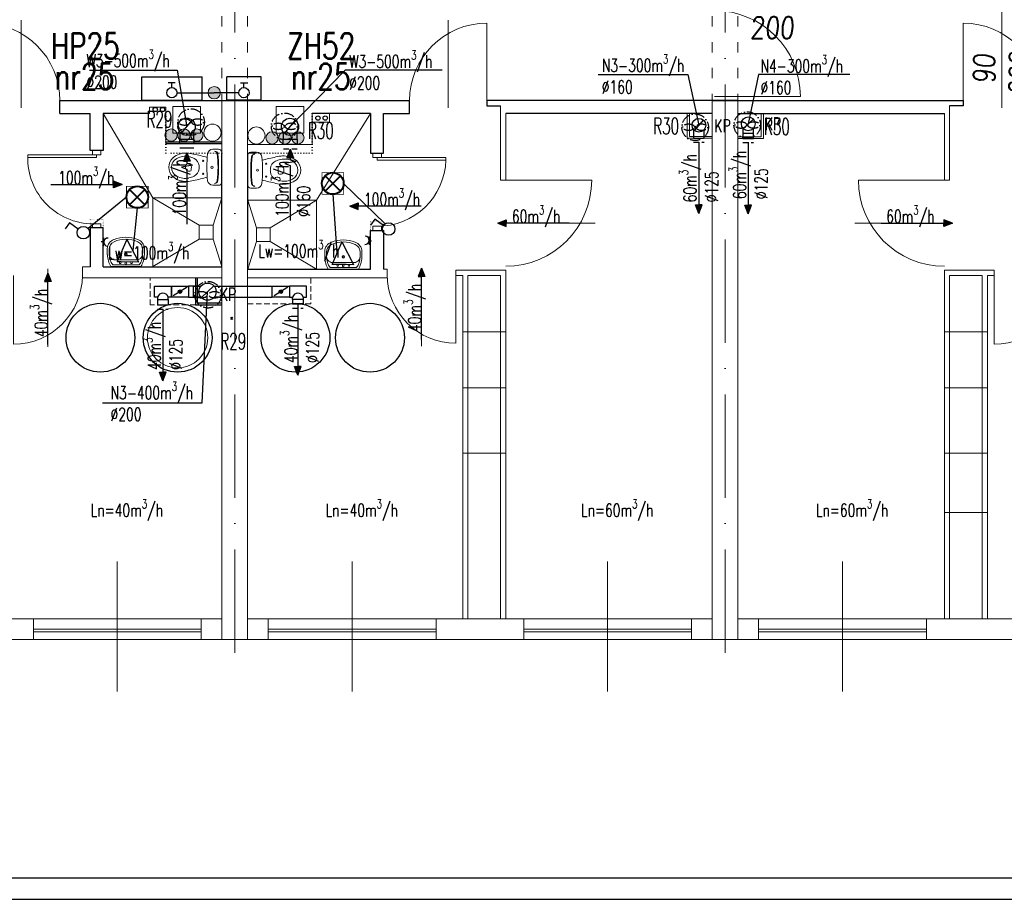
# Model space of a CAD drawing. Header units: millimetres. Extents: x -6513 to 30474, y -6915 to 65597.
# Tile 177 of 256: x 3843 to 4987, y 18756 to 19778. Entities that reach past the tile are written whole.
import ezdxf

# ---------------------------------------------------------------- set-up
doc = ezdxf.new("R2010")
doc.units = ezdxf.units.MM
for name, pattern in [('ACAD_ISO03W100', [30, 12, -18]), ('ACAD_ISO10W100', [18, 12, -3, 0, -3]), ('DASHED', [19.05, 12.7, -6.35]), ('DOT', [6.35, 0, -6.35])]:
    doc.linetypes.add(name, pattern=pattern)
doc.layers.get('0').update_dxf_attribs({"color": 8})
for name, color, linetype, lineweight in [('A_cienka', 8, 'Continuous', 5), ('A_linia przekroj', 8, 'Continuous', 25), ('A_osie', 8, 'ACAD_ISO10W100', 5), ('A_przerywana', 8, 'ACAD_ISO03W100', 5), ('A_widok', 8, 'Continuous', 13), ('CH-KS-WEWN-ISTN-PION-NR', 8, 'Continuous', 20), ('CH-KS-WEWN-PION', 8, 'Continuous', 20), ('CH-KS-WEWN-PION-NR', 8, 'Continuous', 25), ('CH-W-WEWN-INOX-PION', 8, 'Continuous', 20), ('CH-W-WEWN-INOX-PION-NR', 8, 'Continuous', 25), ('CH-W-WEWN-PPOŻ-PION', 8, 'Continuous', 20), ('CH-W-WEWN-PPOŻ-WEWN-HP-NR', 8, 'Continuous', 25), ('CH-W-WEWN-PPOŻ-WEWN-HP-SZAFKA', 8, 'Continuous', 25), ('cieńkie', 8, 'Continuous', 9), ('DB-WM-nawiew-opis', 8, 'Continuous', 25), ('DB-WM-nawiew-opis-odnośnik', 8, 'Continuous', 30), ('DB-WM-wywiew-opis', 8, 'Continuous', 25), ('DB-WM-wywiew-opis-odnośnik', 8, 'Continuous', 30), ('DB_WM_nawiew', 8, 'Continuous', 30), ('DB_WM_wywiew', 8, 'Continuous', 30), ('DB_WM_ścianka nowa', 8, 'Continuous', 25), ('E_gniazda wtykowe', 1, 'Continuous', 30), ('E_oświetlenie', 1, 'Continuous', 30), ('E_technologia', 1, 'ACAD_ISO10W100', 30), ('noew ściany archwig', 8, 'Continuous', 9), ('R-TABELKA', 8, 'Continuous', 25), ('snitarne archwig nowe', 8, 'Continuous', 9), ('Stolarka ARCHWIG', 8, 'Continuous', 5), ('widokowe ARCHWIG', 8, 'Continuous', 5), ('wyburzenia', 8, 'DOT', 20), ('Ściany ARCHWIG', 8, 'Continuous', 30)]:
    doc.layers.add(name, color=color, linetype=linetype, lineweight=lineweight)
doc.layers.add('A_obudowy', color=8, linetype='Continuous')
doc.layers.add('DB_WM_nawiew-opis', color=8, linetype='Continuous')
doc.styles.add('ROMANSS', font='romans.shx', dxfattribs={"width": 0.8, "oblique": 5})
doc.styles.add('SIMPLEX7', font='SIMPLEX.SHX', dxfattribs={"width": 0.75, "oblique": 10})
doc.styles.add('SIMPLEXD', font='SIMPLEX.SHX', dxfattribs={"width": 0.6})
doc.styles.get("Standard").update_dxf_attribs({"font": 'txt.shx', "width": 0.9})

# ---------------------------------------------------------------- blocks, each defined once
blk = doc.blocks.new('drzwi schem')
at = {"color": 252, "ltscale": 10}
blk.add_line((0.5, -0.093), (0.5, 1.04), dxfattribs=at)
at = {"color": 252}
blk.add_line((0, 0), (0, 1), dxfattribs=at)
blk.add_arc((0, 0), 1, 0, 90, dxfattribs=at)
blk = doc.blocks.new('klop oli 2')
at = {"layer": 'snitarne archwig nowe', "color": 252}
for p, q in [((0, 17.2), (0, 0)), ((3.8, 20.9), (10.5, 20.9)), ((0, -17.2), (0, 0)), ((3.8, 0), (3.8, 1)), ((3.8, 0), (3.8, -1)), ((38.9, 4.5), (37, 4.5)), ((38.9, -4.5), (37, -4.5)), ((3.8, -20.9), (10.5, -20.9))]:
    blk.add_line(p, q, dxfattribs=at)
for centre, radius in [((11.5, 0), 1.27), ((11.5, 0), 1.27), ((21.6, 7.5), 0.706), ((21.6, -7.5), 0.706)]:
    blk.add_circle(centre, radius, dxfattribs=at)
for centre, radius, start, end in [((3.8, 17.2), 3.76, 90, 180), ((144.9, 0), 141.2, 173.7281, 180), ((144.9, 0), 140.5, 173.6694, 180), ((8.4, 15), 3.76, 90, 173.7281), ((9, 15.1), 3.76, 100.2428, 173.7859), ((10.5, 14.9), 6.02, 6.7931, 90), ((-114.7, 0), 132.1, 0, 6.7931), ((80, -215.2), 235.3, 101.5744, 105.544), ((43.1, -10.6), 23.5, 101.6195, 117.4027), ((44.8, -39.8), 56.5, 94.3794, 102.2907), ((42.4, -7.4), 20.3, 60.8839, 101.6195), ((41.4, -8), 24.5, 51.2869, 92.3028), ((144.9, 0), 141.2, 180, 186.2719), ((144.9, 0), 140.5, 180, 186.3306), ((-114.7, 0), 132.1, 353.2069, 0), ((43.3, 0), 16.9, 173.7581, 180), ((43.3, 0), 16.9, 180, 186.2419), ((37.3, 0.7), 10.9, 117.4027, 173.7581), ((63.6, 0), 28.2, 173.3508, 180), ((63.6, 0), 28.2, 180, 186.6492), ((37, 3.1), 1.41, 90, 173.3508), ((38.9, 1.7), 2.82, 36.8699, 90), ((36.6, 0), 5.65, 0, 36.8699), ((36.6, 0), 5.65, 323.1301, 0), ((46.6, 0), 11.8, 0, 60.8839), ((46.6, 0), 11.8, 299.1161, 0), ((46.6, 0), 15.1, 0, 47.5638), ((46.6, 0), 15.1, 312.4362, 0), ((37.3, -0.7), 10.9, 186.2419, 242.5973), ((43.1, 10.6), 23.5, 242.5973, 258.3805), ((37, -3.1), 1.41, 186.6492, 270), ((42.4, 7.4), 20.3, 258.3805, 299.1161), ((38.9, -1.7), 2.82, 270, 323.1301), ((41.4, 8), 24.5, 267.6972, 308.7131), ((3.8, -17.2), 3.76, 180, 270), ((8.4, -15), 3.76, 186.2719, 270), ((9, -15.1), 3.76, 186.2141, 259.7572), ((10.5, -14.9), 6.02, 270, 353.2069), ((80, 215.2), 235.3, 254.456, 258.4256), ((44.8, 39.8), 56.5, 257.7093, 265.6206)]:
    blk.add_arc(centre, radius, start, end, dxfattribs=at)
blk = doc.blocks.new('umywalka oli2')
at = {"layer": 'snitarne archwig nowe', "color": 252}
for p, q in [((0, 17.6), (0, 0)), ((2, 15.4), (2, 0)), ((20.9, 21.6), (13.7, 21.6)), ((0, 0), (0, -17.6)), ((2, 0), (2, -15.4)), ((7.9, 0), (7.9, 10.8)), ((7.9, -10.8), (7.9, 0)), ((13.7, -21.6), (20.9, -21.6))]:
    blk.add_line(p, q, dxfattribs=at)
for centre, radius in [((4.1, 0), 1.11), ((4.5, 6.6), 0.994), ((14.5, 0), 1.48), ((14.5, 0), 0.946), ((4.5, -6.6), 0.994)]:
    blk.add_circle(centre, radius, dxfattribs=at)
for centre, radius, start, end in [((15.6, -9.9), 31.5, 93.3155, 119.5931), ((14.2, -1.1), 20.5, 88.5847, 126.5008), ((15.3, 12), 7.48, 91.7023, 188.8292), ((17.3, -1.9), 21.5, 82.9063, 97.0937), ((20.4, 10.2), 9.2, 23.1986, 92.7468), ((20.2, 9.5), 12.2, 20.9395, 86.4287), ((-1.2, 0), 33.1, 360, 24.6987), ((-3.2, 0), 37.4, 360, 21.6896), ((-1.2, 0), 33.1, 335.3013, 0), ((-3.2, 0), 37.4, 338.3104, 0), ((15.3, -12), 7.48, 171.1708, 268.2977), ((15.6, 9.9), 31.5, 240.4069, 266.6845), ((14.2, 1.1), 20.5, 233.4992, 271.4153), ((17.3, 1.9), 21.5, 262.9063, 277.0937), ((20.4, -10.2), 9.2, 267.2532, 336.8014), ((20.2, -9.5), 12.2, 273.5713, 339.0605)]:
    blk.add_arc(centre, radius, start, end, dxfattribs=at)
blk = doc.blocks.new('A$C620C4C60')
at = {"layer": 'DB-WM-wywiew-opis-odnośnik'}
h = blk.add_hatch(color=256, dxfattribs=at)
h.paths.add_polyline_path([(0, 0), (9.8, 3.9), (9.8, 0)])
h.paths.add_polyline_path([(9.8, 0), (9.8, -3.9), (0, 0)])
at = {"layer": 'DB-WM-wywiew-opis-odnośnik', "flags": 128}
for points in [[(0, 0), (9.8, 3.9), (9.8, 0)], [(0, 0), (12.1, 0)], [(0, 0), (9.8, -3.9), (9.8, 0)], [(12.1, 0), (14.4, -6.5), (16.6, 6.4), (18.9, 0)], [(18.9, 0), (82.9, 0)]]:
    blk.add_lwpolyline(points, dxfattribs=at)
blk = doc.blocks.new('A$C2355049C')
at = {"layer": 'DB-WM-nawiew-opis-odnośnik'}
h = blk.add_hatch(color=256, dxfattribs=at)
h.paths.add_polyline_path([(0, -9.8), (3.9, -9.8), (0, 0)])
h.paths.add_polyline_path([(0, 0), (-3.9, -9.8), (0, -9.8)])
at = {"layer": 'DB-WM-nawiew-opis-odnośnik', "flags": 128}
for points in [[(0, 0), (-3.9, -9.8), (0, -9.8)], [(0, -82.9), (0, 0)], [(0, 0), (3.9, -9.8), (0, -9.8)]]:
    blk.add_lwpolyline(points, dxfattribs=at)
blk = doc.blocks.new('gw1')
at = {"layer": 'E_gniazda wtykowe'}
for p, q in [((99083.8, 55833.1), (99083.8, 55845.4)), ((99083.8, 55839.3), (99080.1, 55839.3))]:
    blk.add_line(p, q, dxfattribs=at)
blk.add_arc((99089.8, 55839), 6.04, 87.7958, 267.7958, dxfattribs=at)
blk = doc.blocks.new('raster')
at = {"layer": 'E_oświetlenie', "lineweight": 40}
for p, q in [((-21.2, 21.2), (21.2, -21.2)), ((21.2, 21.2), (-21.2, -21.2))]:
    blk.add_line(p, q, dxfattribs=at)
at = {"layer": 'E_oświetlenie', "const_width": 2}
blk.add_lwpolyline([(-30, -30), (30, -30), (30, 30), (-30, 30)], close=True, dxfattribs=at)
at = {"layer": 'E_oświetlenie', "lineweight": 40}
blk.add_circle((0, 0), 30, dxfattribs=at)

msp = doc.modelspace()

# ---------------------------------------------------------------- hatches: boundary and pattern name
at = {"layer": 'CH-W-WEWN-INOX-PION'}
h = msp.add_hatch(color=256, dxfattribs=at)
h.paths.add_polyline_path([(4018.489, 19636.324, 0.41806339), (4025.76, 19643.5, 0.41806339), (4018.489, 19650.676)])
h.paths.add_polyline_path([(4018.489, 19650.676, 0.41037418), (4011.407, 19643.5, 0.41037418), (4018.489, 19636.324)])
h = msp.add_hatch(color=256, dxfattribs=at)
h.paths.add_polyline_path([(4033.489, 19636.324, 0.41806339), (4040.76, 19643.5, 0.41806339), (4033.489, 19650.676)])
h.paths.add_polyline_path([(4033.489, 19650.676, 0.41037418), (4026.407, 19643.5, 0.41037418), (4033.489, 19636.324)])
h = msp.add_hatch(color=256, dxfattribs=at)
h.paths.add_polyline_path([(4048.489, 19636.324, 0.41806339), (4055.76, 19643.5, 0.41806339), (4048.489, 19650.676)])
h.paths.add_polyline_path([(4048.489, 19650.676, 0.41037418), (4041.407, 19643.5, 0.41037418), (4048.489, 19636.324)])
h = msp.add_hatch(color=256, dxfattribs=at)
h.paths.add_polyline_path([(4136.038, 19633.091, -0.41806339), (4128.767, 19640.267, -0.41806339), (4136.038, 19647.442)])
h.paths.add_polyline_path([(4136.038, 19647.442, -0.41037418), (4143.12, 19640.267, -0.41037418), (4136.038, 19633.091)])
h = msp.add_hatch(color=256, dxfattribs=at)
h.paths.add_polyline_path([(4151.038, 19633.091, -0.41806339), (4143.767, 19640.267, -0.41806339), (4151.038, 19647.442)])
h.paths.add_polyline_path([(4151.038, 19647.442, -0.41037418), (4158.12, 19640.267, -0.41037418), (4151.038, 19633.091)])
h = msp.add_hatch(color=256, dxfattribs=at)
h.paths.add_polyline_path([(4166.038, 19633.091, -0.41806339), (4158.767, 19640.267, -0.41806339), (4166.038, 19647.442)])
h.paths.add_polyline_path([(4166.038, 19647.442, -0.41037418), (4173.12, 19640.267, -0.41037418), (4166.038, 19633.091)])
at = {"layer": 'CH-W-WEWN-PPOŻ-PION'}
h = msp.add_hatch(color=256, dxfattribs=at)
h.paths.add_polyline_path([(4061.61, 19692.868, 0.41806339), (4068.786, 19685.597, 0.41806339), (4075.962, 19692.868)])
h.paths.add_polyline_path([(4075.962, 19692.868, 0.41037418), (4068.786, 19699.95, 0.41037418), (4061.61, 19692.868)])
at = {"layer": 'DB_WM_nawiew'}
h = msp.add_hatch(color=256, dxfattribs=at)
edge = h.paths.add_edge_path()
edge.add_arc((4028.948, 19461.618), 2, 0, 360)
h = msp.add_hatch(color=256, dxfattribs=at)
edge = h.paths.add_edge_path()
edge.add_arc((4146.159, 19461.618), 2, 0, 360)

# ---------------------------------------------------------------- linework, layer by layer
at = {"layer": 'A_cienka'}
for p, q in [((4407.554, 19414.872), (4357.554, 19414.872)), ((4917.554, 19414.872), (4967.554, 19414.872)), ((4407.554, 19350.063), (4357.554, 19350.063)), ((4917.554, 19350.063), (4967.554, 19350.063)), ((4407.554, 19273.982), (4357.554, 19273.982)), ((4917.554, 19273.982), (4967.554, 19273.982)), ((4917.554, 19204.945), (4967.554, 19204.945)), ((3537.554, 19081.577), (4077.554, 19081.577)), ((4107.554, 19081.577), (4647.554, 19081.577)), ((4677.554, 19081.577), (5217.554, 19081.577)), ((3858.554, 19069.577), (4053.554, 19069.577)), ((4326.554, 19069.577), (4131.554, 19069.577)), ((4428.554, 19069.577), (4623.554, 19069.577)), ((4896.554, 19069.577), (4701.554, 19069.577)), ((-2776.446, 19057.577), (7544.554, 19057.577)), ((3858.554, 19066.577), (4053.554, 19066.577)), ((4326.554, 19066.577), (4131.554, 19066.577)), ((4428.554, 19066.577), (4623.554, 19066.577)), ((4896.554, 19066.577), (4701.554, 19066.577))]:
    msp.add_line(p, q, dxfattribs=at)
at = {"layer": 'A_cienka', "ltscale": 10}
for p, q in [((3956.054, 18997.178), (3956.054, 19147.975)), ((4229.054, 18997.178), (4229.054, 19147.975)), ((4526.054, 18997.178), (4526.054, 19147.975)), ((4799.054, 18997.178), (4799.054, 19147.975))]:
    msp.add_line(p, q, dxfattribs=at)
at = {"layer": 'A_linia przekroj'}
for p, q in [((3889.339, 19683.577), (4295.768, 19683.577)), ((3889.339, 19668.577), (3889.339, 19683.577)), ((4295.768, 19668.577), (4295.768, 19683.577)), ((4677.554, 19683.577), (4385.768, 19683.577)), ((4385.768, 19683.577), (4385.768, 19677.577)), ((4385.768, 19677.577), (4401.554, 19677.577)), ((4647.554, 19683.577), (4939.339, 19683.577)), ((4939.339, 19677.577), (4923.554, 19677.577)), ((4939.339, 19683.577), (4939.339, 19677.577)), ((3889.339, 19668.577), (3924.554, 19668.577)), ((4265.554, 19668.577), (4295.768, 19668.577)), ((4647.554, 19668.577), (4407.554, 19668.577)), ((4677.554, 19668.577), (4917.554, 19668.577))]:
    msp.add_line(p, q, dxfattribs=at)
at = {"layer": 'A_obudowy', "linetype": 'ByBlock'}
for p, q in [((4046.948, 19477.577), (4046.948, 19446.127)), ((4048.948, 19477.577), (4048.948, 19448.627)), ((4048.948, 19448.627), (4077.554, 19448.627)), ((4046.948, 19446.127), (4077.554, 19446.127))]:
    msp.add_line(p, q, dxfattribs=at)
at = {"layer": 'A_osie', "ltscale": 10}
for p, q in [((4092.744, 19042.134), (4092.744, 20794.193)), ((4662.744, 19042.134), (4662.744, 20794.193)), ((4662.744, 19042.134), (4662.744, 20794.193)), ((4662.744, 19042.134), (4662.744, 20794.193))]:
    msp.add_line(p, q, dxfattribs=at)
at = {"layer": 'A_osie', "color": 252, "ltscale": 10}
msp.add_line((4092.744, 19042.134), (4092.744, 20586.156), dxfattribs=at)
at = {"layer": 'A_przerywana'}
for p, q in [((4077.554, 19871.577), (4077.554, 19683.577)), ((4107.554, 19871.577), (4107.554, 19683.577)), ((4647.554, 19871.577), (4647.554, 19683.577)), ((4647.554, 19871.577), (4647.554, 19683.577)), ((4677.554, 19871.577), (4677.554, 19683.577)), ((4677.554, 19871.577), (4677.554, 19683.577))]:
    msp.add_line(p, q, dxfattribs=at)
at = {"layer": 'A_przerywana', "linetype": 'ByBlock'}
for p, q in [((4618.662, 19639.899), (4618.662, 19668.577)), ((4621.162, 19641.899), (4621.162, 19668.577)), ((4704.554, 19641.577), (4704.554, 19668.577)), ((4707.054, 19639.577), (4707.054, 19668.577)), ((4647.554, 19641.899), (4621.162, 19641.899)), ((4677.554, 19641.577), (4704.554, 19641.577)), ((4647.554, 19639.899), (4618.662, 19639.899)), ((4677.554, 19639.577), (4707.054, 19639.577))]:
    msp.add_line(p, q, dxfattribs=at)
at = {"layer": 'A_przerywana', "linetype": 'DASHED', "ltscale": 0.5}
for p, q in [((4180.859, 19477.577), (4180.859, 19447.618)), ((4180.859, 19447.618), (4107.554, 19447.618)), ((4046.948, 19446.127), (3994.248, 19446.127))]:
    msp.add_line(p, q, dxfattribs=at)
msp.add_lwpolyline([(3994.248, 19446.127), (3994.248, 19477.577)], dxfattribs=at)
at = {"layer": 'A_widok', "ltscale": 5}
for p, q in [((4984.339, 19871.243), (4984.339, 19677.949)), ((4984.339, 19677.712), (4984.339, 19774.674)), ((4650.154, 19688.178), (4750.154, 19688.178)), ((4077.554, 19057.577), (4077.554, 19683.577)), ((4107.554, 19057.577), (4107.554, 19683.577)), ((4401.554, 19677.577), (4401.554, 19591.161)), ((4647.554, 19057.577), (4647.554, 19683.577)), ((4677.554, 19057.577), (4677.554, 19683.577)), ((4923.554, 19677.577), (4923.554, 19591.161)), ((4407.554, 19668.577), (4407.554, 19591.161)), ((4917.554, 19668.577), (4917.554, 19591.161)), ((4401.554, 19591.161), (4407.554, 19591.161)), ((4917.554, 19591.161), (4923.554, 19591.161)), ((3915.46, 19490.577), (3915.46, 19477.577)), ((3915.46, 19490.577), (3924.554, 19490.577)), ((4269.647, 19487.577), (4265.554, 19487.577)), ((4269.647, 19487.577), (4269.647, 19477.577)), ((4407.554, 19486.577), (4349.647, 19486.577)), ((4349.647, 19486.577), (4349.647, 19480.577)), ((4407.554, 19081.577), (4407.554, 19486.577)), ((4917.554, 19081.577), (4917.554, 19486.577)), ((4917.554, 19486.577), (4975.46, 19486.577)), ((4975.46, 19480.577), (4975.46, 19486.577)), ((3915.46, 19477.577), (4077.554, 19477.577)), ((4269.647, 19477.577), (4107.554, 19477.577)), ((4357.554, 19480.577), (4349.647, 19480.577)), ((4357.554, 19081.577), (4357.554, 19480.577)), ((4363.554, 19081.577), (4363.554, 19480.577)), ((4401.554, 19480.577), (4363.554, 19480.577)), ((4401.554, 19081.577), (4401.554, 19480.577)), ((4923.554, 19081.577), (4923.554, 19480.577)), ((4923.554, 19480.577), (4961.554, 19480.577)), ((4961.554, 19081.577), (4961.554, 19480.577)), ((4967.554, 19081.577), (4967.554, 19480.577)), ((4967.554, 19480.577), (4975.46, 19480.577)), ((4107.554, 19057.577), (4077.554, 19057.577)), ((4647.554, 19057.577), (4677.554, 19057.577))]:
    msp.add_line(p, q, dxfattribs=at)
for points in [[(3756.554, 19057.577), (3858.554, 19057.577), (3858.554, 19081.577), (3756.554, 19081.577)], [(4077.554, 19081.577), (4053.554, 19081.577), (4053.554, 19057.577), (4077.554, 19057.577)], [(4107.554, 19081.577), (4131.554, 19081.577), (4131.554, 19057.577), (4107.554, 19057.577)], [(4326.554, 19057.577), (4428.554, 19057.577), (4428.554, 19081.577), (4326.554, 19081.577)], [(4647.554, 19081.577), (4623.554, 19081.577), (4623.554, 19057.577), (4647.554, 19057.577)], [(4677.554, 19081.577), (4701.554, 19081.577), (4701.554, 19057.577), (4677.554, 19057.577)], [(4896.554, 19057.577), (4998.554, 19057.577), (4998.554, 19081.577), (4896.554, 19081.577)]]:
    msp.add_lwpolyline(points, close=True, dxfattribs=at)
msp.add_arc((4650.154, 19688.178), 100, 0, 90, dxfattribs=at)
at = {"layer": 'CH-KS-WEWN-ISTN-PION-NR', "extrusion": (-1.29885e-05, -7.54363e-06, 1)}
msp.add_circle((4026.176, 19408.077, -0.199), 35, dxfattribs=at)
at = {"layer": 'CH-KS-WEWN-PION', "extrusion": (-1.29885e-05, -7.54363e-06, 1)}
for centre in [(4066.726, 19646.261, -0.201), (4117.8, 19643.028, -0.202)]:
    msp.add_circle(centre, 9.967, dxfattribs=at)
at = {"layer": 'CH-KS-WEWN-PION-NR', "extrusion": (-1.29885e-05, -7.54363e-06, 1)}
for centre in [(4026.176, 19408.077, -0.199), (4163.143, 19408.077, -0.2)]:
    msp.add_circle(centre, 40, dxfattribs=at)
at = {"layer": 'CH-W-WEWN-INOX-PION'}
for centre in [(4018.583, 19643.5), (4033.583, 19643.5), (4048.583, 19643.5), (4135.944, 19640.267), (4150.944, 19640.267), (4165.944, 19640.267)]:
    msp.add_circle(centre, 7.176, dxfattribs=at)
at = {"layer": 'CH-W-WEWN-INOX-PION-NR', "ltscale": 10, "extrusion": (-1.29885e-05, -7.54363e-06, 1)}
for centre in [(3936.443, 19408.077, -0.198), (4249.842, 19408.077, -0.202)]:
    msp.add_circle(centre, 40, dxfattribs=at)
at = {"layer": 'CH-W-WEWN-PPOŻ-PION'}
msp.add_circle((4068.786, 19692.774, 0), 7.176, dxfattribs=at)
at = {"layer": 'CH-W-WEWN-PPOŻ-WEWN-HP-SZAFKA', "ltscale": 10}
for p, q in [((3984.552, 19684.099), (3984.552, 19711.099)), ((3984.552, 19711.099), (4054.552, 19711.099)), ((4054.552, 19684.099), (4054.552, 19711.099)), ((4083.318, 19684.099, 0), (4083.318, 19711.099, 0)), ((4123.318, 19711.099, 0), (4083.318, 19711.099, 0)), ((4123.318, 19684.099, 0), (4123.318, 19711.099, 0)), ((4023.492, 19704.061), (4015.253, 19704.061)), ((4019.552, 19698.696), (4019.552, 19704.061)), ((4099.378, 19704.061, 0), (4107.617, 19704.061, 0)), ((4103.318, 19698.696, 0), (4103.318, 19704.061, 0)), ((4025.474, 19692.774, 0), (4068.786, 19692.774, 0)), ((4097.396, 19692.774, 0), (4068.786, 19692.774, 0)), ((3984.552, 19684.099), (4054.552, 19684.099)), ((4123.318, 19684.099, 0), (4083.318, 19684.099, 0))]:
    msp.add_line(p, q, dxfattribs=at)
for centre in [(4019.552, 19692.774), (4103.318, 19692.774, 0)]:
    msp.add_circle(centre, 5.923, dxfattribs=at)
at = {"layer": 'cieńkie'}
for p, q in [((4020.777, 19676.577), (4052.777, 19676.577)), ((4020.777, 19645.577), (4020.777, 19676.577)), ((4023.277, 19676.577), (4050.277, 19676.577)), ((4052.777, 19676.577), (4052.777, 19645.577)), ((4140.777, 19676.577), (4172.777, 19676.577)), ((4140.777, 19645.577), (4140.777, 19676.577)), ((4143.277, 19676.577), (4170.277, 19676.577)), ((4172.777, 19676.577), (4172.777, 19645.577)), ((4052.777, 19645.577), (4052.777, 19659.577)), ((4172.777, 19645.577), (4172.777, 19659.577)), ((4020.777, 19645.577), (4034.777, 19645.577)), ((4052.777, 19645.577), (4020.777, 19645.577)), ((4029.777, 19645.577), (4043.777, 19645.577)), ((4140.777, 19645.577), (4154.777, 19645.577)), ((4172.777, 19645.577), (4140.777, 19645.577)), ((4149.777, 19645.577), (4163.777, 19645.577))]:
    msp.add_line(p, q, dxfattribs=at)
at = {"layer": 'DB-WM-nawiew-opis'}
for points in [[(4515.069, 19713.863), (4619.154, 19713.863), (4632.162, 19654.899)], [(4807.494, 19713.863), (4701.6, 19713.863), (4689.554, 19656.577)], [(3939.046, 19332.606), (4054.711, 19332.606), (4060.994, 19461.618)]]:
    msp.add_lwpolyline(points, dxfattribs=at)
at = {"layer": 'DB-WM-wywiew-opis'}
for points in [[(3923.82, 19718.829), (4025.538, 19718.829), (4036.777, 19653.077)], [(4333.821, 19718.829), (4220.999, 19718.829), (4156.777, 19653.077)]]:
    msp.add_lwpolyline(points, dxfattribs=at)
at = {"layer": 'DB_WM_nawiew'}
for points in [[(4626.851, 19648.916), (4637.472, 19660.882)], [(4683.57, 19651.267), (4695.537, 19661.887)], [(4683.57, 19651.267), (4695.537, 19661.887)], [(4625.912, 19649.905), (4625.912, 19639.899), (4638.412, 19639.899), (4638.412, 19649.905)], [(4683.304, 19651.583), (4683.304, 19639.57), (4695.804, 19639.57), (4695.804, 19651.583)], [(4683.304, 19645.777), (4695.804, 19645.777)], [(3999.248, 19467.868), (4018.948, 19467.868), (4018.948, 19455.368), (4015.348, 19455.368)], [(4002.848, 19455.368), (3999.248, 19455.368), (3999.248, 19467.868)], [(4038.948, 19455.368), (4018.948, 19455.368), (4018.948, 19467.868), (4038.948, 19467.868)], [(4037.177, 19466.761), (4021.056, 19456.686)], [(4048.948, 19467.868), (4038.948, 19467.868), (4038.948, 19455.368), (4048.948, 19455.368)], [(4053.188, 19455.368), (4044.494, 19455.368), (4044.494, 19467.868), (4053.188, 19467.868)], [(4053.766, 19454.708), (4068.223, 19468.529)], [(4068.801, 19467.868), (4077.494, 19467.868), (4077.494, 19455.368), (4068.801, 19455.368)], [(4074.948, 19467.868), (4136.159, 19467.868)], [(4156.159, 19455.368), (4136.159, 19455.368), (4136.159, 19467.868), (4156.159, 19467.868)], [(4154.388, 19466.761), (4138.267, 19456.686)], [(4175.859, 19467.868), (4156.159, 19467.868), (4156.159, 19455.368), (4159.759, 19455.368)], [(4172.259, 19455.368), (4175.859, 19455.368), (4175.859, 19467.868)], [(4002.848, 19455.368), (4002.848, 19452.618), (4015.348, 19452.618), (4015.348, 19455.368)], [(4002.848, 19452.618), (4002.848, 19446.127)], [(4015.348, 19452.618), (4015.348, 19446.127)], [(4074.948, 19455.368), (4136.159, 19455.368)], [(4172.259, 19455.368), (4172.259, 19452.618), (4159.759, 19452.618), (4159.759, 19455.368)], [(4159.759, 19452.618), (4159.759, 19447.618)], [(4159.759, 19447.618), (4172.259, 19447.618)], [(4172.259, 19452.618), (4172.259, 19447.618)], [(4002.848, 19446.127), (4015.348, 19446.127)]]:
    msp.add_lwpolyline(points, dxfattribs=at)
at = {"layer": 'DB_WM_nawiew', "linetype": 'DASHED', "ltscale": 0.5}
for points in [[(4625.913, 19635.428), (4638.413, 19635.428)], [(4683.305, 19635.099), (4695.805, 19635.099)], [(4172.259, 19447.618), (4159.759, 19447.618)], [(4002.848, 19441.127), (4015.348, 19441.127)], [(4159.759, 19442.618), (4172.259, 19442.618)]]:
    msp.add_lwpolyline(points, dxfattribs=at)
at = {"layer": 'DB_WM_nawiew', "color": 1}
for centre, radius in [((4689.554, 19656.577), 8), ((4632.162, 19654.899), 8), ((4060.994, 19461.618), 10)]:
    msp.add_circle(centre, radius, dxfattribs=at)
at = {"layer": 'DB_WM_nawiew'}
for centre in [(4028.948, 19461.618), (4146.159, 19461.618)]:
    msp.add_circle(centre, 2, dxfattribs=at)
for centre in [(4009.098, 19453.138), (4166.009, 19453.138)]:
    msp.add_arc(centre, 6.636, 19.636833, 160.363167, dxfattribs=at)
at = {"layer": 'DB_WM_wywiew'}
for points in [[(4030.43, 19645.352), (4043.123, 19660.803)], [(4150.526, 19645.271), (4163.272, 19660.68)], [(4028.932, 19646.949), (4028.932, 19638.849), (4044.932, 19638.849), (4044.932, 19646.949)], [(4149.055, 19646.848), (4149.055, 19638.748), (4165.055, 19638.748), (4165.055, 19646.848)], [(4044.932, 19638.849), (4044.932, 19633.506), (4028.932, 19633.506), (4028.932, 19638.849)], [(4165.055, 19638.748), (4165.055, 19632.605), (4149.055, 19632.605), (4149.055, 19638.748)], [(4044.932, 19628.506), (4028.932, 19628.506)]]:
    msp.add_lwpolyline(points, dxfattribs=at)
at = {"layer": 'DB_WM_wywiew', "linetype": 'DASHED', "ltscale": 0.5}
msp.add_lwpolyline([(4165.126, 19627.075), (4149.126, 19627.075)], dxfattribs=at)
at = {"layer": 'DB_WM_wywiew', "color": 1}
for centre in [(4036.621, 19653.205), (4156.777, 19653.077)]:
    msp.add_circle(centre, 10, dxfattribs=at)
at = {"layer": 'DB_WM_ścianka nowa'}
for points in [[(4012.554, 19635.752), (4012.554, 19633.506)], [(4077.709, 19633.506), (4012.554, 19633.506)]]:
    msp.add_lwpolyline(points, dxfattribs=at)
at = {"layer": 'E_oświetlenie'}
for p, q in [((4219.14, 19587.376), (4267.608, 19540.494)), ((4206.54, 19574.776), (4211.408, 19506.501)), ((3966.737, 19571.495), (3922.177, 19534.824)), ((3979.337, 19558.895), (3974.081, 19509.255)), ((3900.326, 19541.489), (3895.625, 19534.713)), ((3910.618, 19534.349), (3900.326, 19541.489)), ((4255.265, 19545.659), (4250.564, 19538.882)), ((4265.557, 19538.518), (4255.265, 19545.659)), ((3967.311, 19522.281), (3956.068, 19496.584)), ((3967.311, 19522.281), (3980.851, 19496.228)), ((4217.03, 19519.35), (4205.787, 19493.652)), ((4217.03, 19519.35), (4230.57, 19493.297)), ((3956.068, 19496.584), (3980.851, 19496.228)), ((4205.787, 19493.652), (4230.57, 19493.297))]:
    msp.add_line(p, q, dxfattribs=at)
at = {"layer": 'E_oświetlenie', "const_width": 1.05}
for points in [[(3980.851, 19496.228), (3967.311, 19522.281), (3956.068, 19496.584)], [(4230.57, 19493.297), (4217.03, 19519.35), (4205.787, 19493.652)]]:
    msp.add_lwpolyline(points, close=True, dxfattribs=at)
at = {"layer": 'E_oświetlenie'}
for centre in [(4271.516, 19534.385), (3916.577, 19530.215)]:
    msp.add_circle(centre, 7.252, dxfattribs=at)
at = {"layer": 'E_technologia'}
for p, q in [((4040.663, 19660.088), (4043.068, 19657.309)), ((4043.068, 19660.088), (4040.663, 19657.309)), ((4149.342, 19655.088), (4151.747, 19652.309)), ((4151.747, 19655.088), (4149.342, 19652.309)), ((4626.627, 19654.03), (4629.032, 19651.251)), ((4629.032, 19654.03), (4626.627, 19651.251)), ((4687.149, 19656.577), (4689.554, 19653.798)), ((4689.554, 19656.577), (4687.149, 19653.798)), ((4087.521, 19431.993), (4089.925, 19429.214)), ((4089.925, 19431.993), (4087.521, 19429.214))]:
    msp.add_line(p, q, dxfattribs=at)
for centre in [(4041.866, 19658.698), (4150.544, 19653.698), (4627.829, 19652.64), (4688.351, 19655.187), (4061.614, 19457.99)]:
    msp.add_circle(centre, 15.427, dxfattribs=at)
for centre, start_param, end_param in [((4034.239, 19658.698), 3.54986568, 9.01650493), ((4049.493, 19658.698), 0.40827303, 5.87491228), ((4142.917, 19653.698), 3.54986568, 9.01650493), ((4158.171, 19653.698), 0.40827303, 5.87491228), ((4620.202, 19652.64), 3.54986568, 9.01650493), ((4635.456, 19652.64), 0.40827303, 5.87491228), ((4680.725, 19655.187), 3.54986568, 9.01650493), ((4695.978, 19655.187), 0.40827303, 5.87491228), ((4053.987, 19457.99), 3.54986568, 9.01650493), ((4069.241, 19457.99), 0.40827303, 5.87491228)]:
    msp.add_ellipse(centre, major_axis=(-7, 0), ratio=0.5, start_param=start_param, end_param=end_param, dxfattribs=at)
at = {"layer": 'noew ściany archwig'}
for p, q in [((4012.554, 19675.865), (4012.554, 19635.752)), ((4182.554, 19632.733), (4182.554, 19668.577)), ((4182.554, 19632.733), (4107.554, 19632.733))]:
    msp.add_line(p, q, dxfattribs=at)
at = {"layer": 'R-TABELKA'}
for p, q in [((-3011.084, 18780.648), (8302.828, 18780.648)), ((-3136.084, 18755.648), (8327.828, 18755.648))]:
    msp.add_line(p, q, dxfattribs=at)
at = {"layer": 'snitarne archwig nowe'}
msp.add_line((3997.397, 19570.733), (3939.554, 19668.577), dxfattribs=at)
for points in [[(4187.71, 19567.733), (4250.554, 19668.577)], [(3997.397, 19490.577), (3997.397, 19570.733), (4077.554, 19570.733)], [(4051.397, 19538.733), (3997.397, 19570.733)], [(4067.397, 19538.733), (4077.397, 19570.733)], [(4107.554, 19567.733), (4187.71, 19567.733), (4187.71, 19487.577)], [(4117.71, 19535.733), (4107.71, 19567.733)], [(4133.71, 19535.733), (4187.71, 19567.733)], [(4051.397, 19522.733), (3997.397, 19490.733)], [(4067.397, 19522.733), (4077.397, 19490.733)], [(4117.71, 19519.733), (4107.71, 19487.733)], [(4133.71, 19519.733), (4187.71, 19487.733)]]:
    msp.add_lwpolyline(points, dxfattribs=at)
for points in [[(4067.397, 19538.733), (4051.397, 19538.733), (4051.397, 19522.733), (4067.397, 19522.733)], [(4117.71, 19519.733), (4133.71, 19519.733), (4133.71, 19535.733), (4117.71, 19535.733)]]:
    msp.add_lwpolyline(points, close=True, dxfattribs=at)
at = {"layer": 'Stolarka ARCHWIG'}
for p, q in [((3932.054, 19620.577), (3852.054, 19620.577)), ((3852.054, 19617.577), (3852.054, 19620.577)), ((3932.054, 19617.577), (3932.054, 19620.577)), ((3852.054, 19617.577), (3932.054, 19617.577)), ((4258.054, 19614.577), (4258.054, 19617.577)), ((4258.054, 19614.577), (4258.054, 19617.577)), ((4258.054, 19617.577), (4338.054, 19617.577)), ((4338.054, 19614.577), (4258.054, 19614.577)), ((4338.054, 19617.577), (4338.054, 19614.577))]:
    msp.add_line(p, q, dxfattribs=at)
for points in [[(3932.054, 19625.577), (3937.054, 19625.577), (3937.054, 19620.577), (3927.054, 19620.577), (3927.054, 19625.577), (3934.554, 19625.577)], [(4258.054, 19622.577), (4253.054, 19622.577), (4253.054, 19617.577), (4263.054, 19617.577), (4263.054, 19622.577), (4255.554, 19622.577)], [(4258.054, 19622.577), (4253.054, 19622.577), (4253.054, 19617.577), (4263.054, 19617.577), (4263.054, 19622.577), (4255.554, 19622.577)], [(3932.054, 19540.577), (3937.054, 19540.577), (3937.054, 19535.577), (3927.054, 19535.577), (3927.054, 19540.577), (3934.554, 19540.577)], [(3932.054, 19540.577), (3937.054, 19540.577), (3937.054, 19535.577), (3927.054, 19535.577), (3927.054, 19540.577), (3934.554, 19540.577)], [(4258.054, 19537.577), (4253.054, 19537.577), (4253.054, 19532.577), (4263.054, 19532.577), (4263.054, 19537.577), (4255.554, 19537.577)]]:
    msp.add_lwpolyline(points, dxfattribs=at)
for centre, radius, start, end in [((3927.91, 19616.369), 75.905, 177.955304, 273.129127), ((4258.708, 19616.956), 79.382, 269.527921, 358.282698)]:
    msp.add_arc(centre, radius, start, end, dxfattribs=at)
at = {"layer": 'widokowe ARCHWIG'}
for p, q in [((4012.554, 19675.865), (3993.554, 19675.865)), ((3993.554, 19675.865), (3993.554, 19668.577)), ((4012.554, 19668.577), (4012.554, 19675.865)), ((3993.554, 19668.577), (3993.554, 19668.577)), ((4202.554, 19668.577), (4182.554, 19668.577)), ((4182.554, 19668.577), (4182.554, 19658.577)), ((4202.554, 19658.577), (4202.554, 19668.577)), ((4182.554, 19658.577), (4202.554, 19658.577)), ((4107.554, 19622.577), (4117.554, 19622.577))]:
    msp.add_line(p, q, dxfattribs=at)
at = {"layer": 'wyburzenia', "ltscale": 0.5}
for p, q in [((4012.554, 19622.577), (4012.554, 19668.577)), ((4182.554, 19668.577), (4182.554, 19622.577)), ((4077.554, 19622.577), (4012.554, 19622.577)), ((4182.554, 19622.577), (4107.554, 19622.577))]:
    msp.add_line(p, q, dxfattribs=at)
at = {"layer": 'wyburzenia', "ltscale": 0.2}
for points in [[(3924.554, 19545.577), (3939.554, 19545.577), (3939.554, 19535.577), (3924.554, 19535.577)], [(4250.554, 19542.577), (4265.554, 19542.577), (4265.554, 19532.577), (4250.554, 19532.577)]]:
    msp.add_lwpolyline(points, close=True, dxfattribs=at)
at = {"layer": 'Ściany ARCHWIG'}
for p, q in [((3924.554, 19625.577), (3924.554, 19668.577)), ((3939.554, 19668.577), (3939.554, 19625.577)), ((3993.554, 19668.577), (3939.554, 19668.577)), ((4250.554, 19668.577), (4182.554, 19668.577)), ((4250.554, 19668.577), (4250.554, 19622.577)), ((4265.554, 19622.577), (4265.554, 19668.577)), ((4012.554, 19635.752), (4077.554, 19635.752)), ((3939.554, 19625.577), (3924.554, 19625.577)), ((4077.554, 19490.577), (4077.554, 19622.577)), ((4107.554, 19622.577), (4107.554, 19492.577)), ((4250.554, 19622.577), (4265.554, 19622.577)), ((4250.554, 19622.577), (4265.554, 19622.577)), ((4250.554, 19622.577), (4265.554, 19622.577)), ((4250.554, 19622.577), (4265.554, 19622.577)), ((3939.554, 19535.577), (3924.554, 19535.577)), ((3924.554, 19535.577), (3924.554, 19490.577)), ((3939.554, 19535.577), (3924.554, 19535.577)), ((3939.554, 19490.577), (3939.554, 19535.577)), ((4250.554, 19532.577), (4265.554, 19532.577)), ((4250.554, 19487.577), (4250.554, 19532.577)), ((4250.554, 19532.577), (4265.554, 19532.577)), ((4265.554, 19532.577), (4265.554, 19487.577)), ((3939.554, 19490.577), (4077.554, 19490.577)), ((4107.554, 19487.577), (4250.554, 19487.577))]:
    msp.add_line(p, q, dxfattribs=at)
for centre in [(4000.206, 19673.24), (4008.723, 19673.24), (4189.206, 19663.24), (4197.723, 19663.24)]:
    msp.add_circle(centre, 2.5, dxfattribs=at)

# ---------------------------------------------------------------- block references
at = {"layer": 'A_cienka'}
for p, xscale, yscale, zscale, rotation in [((4407.554, 19591.161), 100, 100, 100, 270), ((4917.554, 19591.161), -100, 100, 100, 89.99999999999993), ((3835.46, 19480.577), -80, 80, 80, 180), ((4349.647, 19481.577), 80, 80, 80, 180), ((4975.46, 19480.577), -80, 80, 80, 180)]:
    msp.add_blockref('drzwi schem', p, dxfattribs=dict(at, xscale=xscale, yscale=yscale, zscale=zscale, rotation=rotation))
at = {"layer": 'A_widok', "ltscale": 5, "xscale": 90, "yscale": 90, "zscale": 90}
for p in [(3799.339, 19683.577), (4939.339, 19683.577)]:
    msp.add_blockref('drzwi schem', p, dxfattribs=at)
at = {"layer": 'A_widok', "ltscale": 5, "xscale": -90, "yscale": 90, "zscale": 90, "rotation": 359.9999999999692}
msp.add_blockref('drzwi schem', (4385.768, 19683.577), dxfattribs=at)
at = {"layer": 'DB_WM_nawiew'}
for p, rotation in [((4632.133, 19552.534), 180), ((4689.525, 19552.205), 180), ((4226.333, 19560.858), 90), ((4398.275, 19541.161), 90), ((4009.098, 19358.191), 180)]:
    msp.add_blockref('A$C2355049C', p, dxfattribs=dict(at, rotation=rotation))
at = {"layer": 'DB_WM_nawiew', "xscale": -1}
for p, rotation in [((3961.57, 19585.984), 270), ((4926.832, 19541.161), 270), ((4166.009, 19364.683), 180)]:
    msp.add_blockref('A$C2355049C', p, dxfattribs=dict(at, rotation=rotation))
for p in [(3875.46, 19483.089), (4309.647, 19489)]:
    msp.add_blockref('A$C2355049C', p, dxfattribs=at)
at = {"layer": 'DB_WM_wywiew', "xscale": -1, "rotation": 89.99999999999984}
for p in [(4036.904, 19622.881), (4157.126, 19627.075)]:
    msp.add_blockref('A$C620C4C60', p, dxfattribs=at)
at = {"layer": 'E_oświetlenie', "lineweight": 40, "xscale": 0.4199999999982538, "yscale": 0.4200000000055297, "zscale": 0.4199999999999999, "rotation": 180}
for p in [(4206.54, 19587.376), (3979.337, 19571.495)]:
    msp.add_blockref('raster', p, dxfattribs=at)
at = {"layer": 'E_oświetlenie', "zscale": 0.7874999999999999}
for p, xscale, yscale, rotation in [((-75019.738, -22758.465), 0.7875000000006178, 0.7874999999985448, 358.7624398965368), ((83208.836, 61798.854), 0.7875000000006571, 0.7875000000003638, 178.7624398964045)]:
    msp.add_blockref('gw1', p, dxfattribs=dict(at, xscale=xscale, yscale=yscale, rotation=rotation))
at = {"layer": 'noew ściany archwig', "xscale": -1, "rotation": 270}
for p in [(3966.062, 19490.685), (4218.807, 19487.533)]:
    msp.add_blockref('umywalka oli2', p, dxfattribs=at)
at = {"layer": 'snitarne archwig nowe', "xscale": -1}
msp.add_blockref('klop oli 2', (4077.554, 19606.12), dxfattribs=at)
at = {"layer": 'snitarne archwig nowe'}
msp.add_blockref('klop oli 2', (4107.554, 19602.776), dxfattribs=at)

# ---------------------------------------------------------------- texts
at = {"layer": 'A_cienka', "insert": (4677.638, 19822.48), "char_height": 25, "width": 141.48479, "attachment_point": 1, "style": 'ROMANSS'}
msp.add_mtext('90+80\\P 200', dxfattribs=at)
at = {"layer": 'A_cienka', "insert": (4951.273, 19689.611), "char_height": 25, "width": 87.84218, "attachment_point": 1, "rotation": 90, "style": 'ROMANSS'}
msp.add_mtext(' 90\\P200', dxfattribs=at)
at = {"layer": 'CH-W-WEWN-PPOŻ-WEWN-HP-NR', "ltscale": 10, "style": 'SIMPLEX7', "width": 0.75}
for s, p in [('HP25', (3878.744, 19732.117, 0)), ('ZH52', (4153.484, 19732.117, 0)), ('nr25', (3882.99, 19696.654, 0)), ('nr25', (4157.73, 19696.654, 0))]:
    msp.add_text(s, height=30, dxfattribs=at).set_placement(p)
at = {"layer": 'DB-WM-nawiew-opis', "char_height": 15, "width": 37.14159, "attachment_point": 1}
for s, insert in [('\\A1;{\\Fsimplex|c238;\\W0.7;N3-300m\\H0.7x;\\S3^ ;\\H1.4286x;/h\\P%%C160}', (4519.277, 19737.051)), ('\\A1;{\\Fsimplex|c238;\\W0.7;N4-300m\\H0.7x;\\S3^ ;\\H1.4286x;/h\\P%%C160}', (4703.769, 19736.324)), ('\\A1;{\\Fsimplex|c238;\\W0.7;100m\\H0.7x;\\S3^ ;\\H1.4286x;/h}', (3887.315, 19606.515)), ('\\A1;{\\Fsimplex|c238;\\W0.7;100m\\H0.7x;\\S3^ ;\\H1.4286x;/h}', (4242.829, 19581.39)), ('\\A1;{\\Fsimplex|c238;\\W0.7;60m\\H0.7x;\\S3^ ;\\H1.4286x;/h}', (4414.77, 19561.693)), ('\\A1;{\\Fsimplex|c238;\\W0.7;60m\\H0.7x;\\S3^ ;\\H1.4286x;/h}', (4849.822, 19561.693)), ('\\A1;{\\Fsimplex|c238;\\W0.7;N3-400m\\H0.7x;\\S3^ ;\\H1.4286x;/h\\P%%C200}', (3948.232, 19356.726))]:
    msp.add_mtext(s, dxfattribs=dict(at, insert=insert))
at = {"layer": 'DB-WM-nawiew-opis', "char_height": 15, "width": 37.14159, "attachment_point": 1, "rotation": 90}
for s, insert in [('\\A1;{\\Fsimplex|c238;\\W0.7;60m\\H0.7x;\\S3^ ;\\H1.4286x;/h\\P%%C125}', (4609.257, 19565.415)), ('\\A1;{\\Fsimplex|c238;\\W0.7;60m\\H0.7x;\\S3^ ;\\H1.4286x;/h\\P%%C125}', (4666.944, 19569.056)), ('\\A1;{\\Fsimplex|c238;\\W0.7;40m\\H0.7x;\\S3^ ;\\H1.4286x;/h}', (4289.115, 19414.744)), ('\\A1;{\\Fsimplex|c238;\\W0.7;40m\\H0.7x;\\S3^ ;\\H1.4286x;/h}', (3854.929, 19408.833)), ('\\A1;{\\Fsimplex|c238;\\W0.7;40m\\H0.7x;\\S3^ ;\\H1.4286x;/h\\P%%C125}', (4145.39, 19378.739)), ('\\A1;{\\Fsimplex|c238;\\W0.7;40m\\H0.7x;\\S3^ ;\\H1.4286x;/h\\P%%C125}', (3986.517, 19370.655))]:
    msp.add_mtext(s, dxfattribs=dict(at, insert=insert))
at = {"layer": 'DB-WM-wywiew-opis', "char_height": 15, "width": 37.14159, "attachment_point": 1}
for s, insert in [('\\A1;{\\Fsimplex|c238;\\W0.7;W3-500m\\H0.7x;\\S3^ ;\\H1.4286x;/h\\P%%C200}', (3922.498, 19856.217)), ('\\A1;{\\Fsimplex|c238;\\W0.7;W3-500m\\H0.7x;\\S3^ ;\\H1.4286x;/h\\P%%C200}', (4172.68, 19856.217)), ('\\A1;{\\Fsimplex|c238;\\W0.7;W3-500m\\H0.7x;\\S3^ ;\\H1.4286x;/h\\P%%C200}', (3920.26, 19742.643)), ('\\A1;{\\Fsimplex|c238;\\W0.7;W3-500m\\H0.7x;\\S3^ ;\\H1.4286x;/h\\P%%C200}', (4225.639, 19741.653)), ('\\A1;{\\Fsimplex|c238;\\W0.7;Lw=100m\\H0.7x;\\S3^ ;\\H1.4286x;/h}', (3945.267, 19519.306)), ('\\A1;{\\Fsimplex|c238;\\W0.7;Lw=100m\\H0.7x;\\S3^ ;\\H1.4286x;/h}', (4119.797, 19521.56))]:
    msp.add_mtext(s, dxfattribs=dict(at, insert=insert))
at = {"layer": 'DB-WM-wywiew-opis', "color": 1, "char_height": 15, "width": 37.14159, "attachment_point": 1}
for insert in [(4708.716, 19664.107), (4650.113, 19661.732), (4075.39, 19465.925)]:
    msp.add_mtext('\\A1;{\\Fsimplex|c238;\\W0.7;KP}', dxfattribs=dict(at, insert=insert))
at = {"layer": 'DB-WM-wywiew-opis', "char_height": 15, "width": 37.14159, "attachment_point": 1, "rotation": 90}
for s, insert in [('\\A1;{\\Fsimplex|c238;\\W0.7;100m\\H0.7x;\\S3^ ;\\H1.4286x;/h}', (4015.636, 19550.353)), ('\\A1;{\\Fsimplex|c238;\\W0.7;100m\\H0.7x;\\S3^ ;\\H1.4286x;/h\\P%%C160}', (4135.065, 19548.611))]:
    msp.add_mtext(s, dxfattribs=dict(at, insert=insert))
at = {"layer": 'DB_WM_nawiew-opis', "char_height": 15, "width": 37.14159, "attachment_point": 1}
for s, insert in [('\\A1;{\\Fsimplex|c238;\\W0.7;Ln=40m\\H0.7x;\\S3^ ;\\H1.4286x;/h}', (3925.129, 19220.328)), ('\\A1;{\\Fsimplex|c238;\\W0.7;Ln=40m\\H0.7x;\\S3^ ;\\H1.4286x;/h}', (4198.129, 19220.328)), ('\\A1;{\\Fsimplex|c238;\\W0.7;Ln=60m\\H0.7x;\\S3^ ;\\H1.4286x;/h}', (4495.129, 19220.328)), ('\\A1;{\\Fsimplex|c238;\\W0.7;Ln=60m\\H0.7x;\\S3^ ;\\H1.4286x;/h}', (4768.129, 19220.328))]:
    msp.add_mtext(s, dxfattribs=dict(at, insert=insert))
at = {"layer": 'E_technologia', "style": 'SIMPLEXD', "width": 0.6}
for s, p in [('R29', (3989.969, 19652.186)), ('R30', (4579.032, 19644.458)), ('R30', (4177.542, 19639.06)), ('R30', (4707.757, 19643.837)), ('R29', (4075.817, 19394.272))]:
    msp.add_text(s, height=19.2, dxfattribs=at).set_placement(p)

doc.saveas('drawing.dxf')
